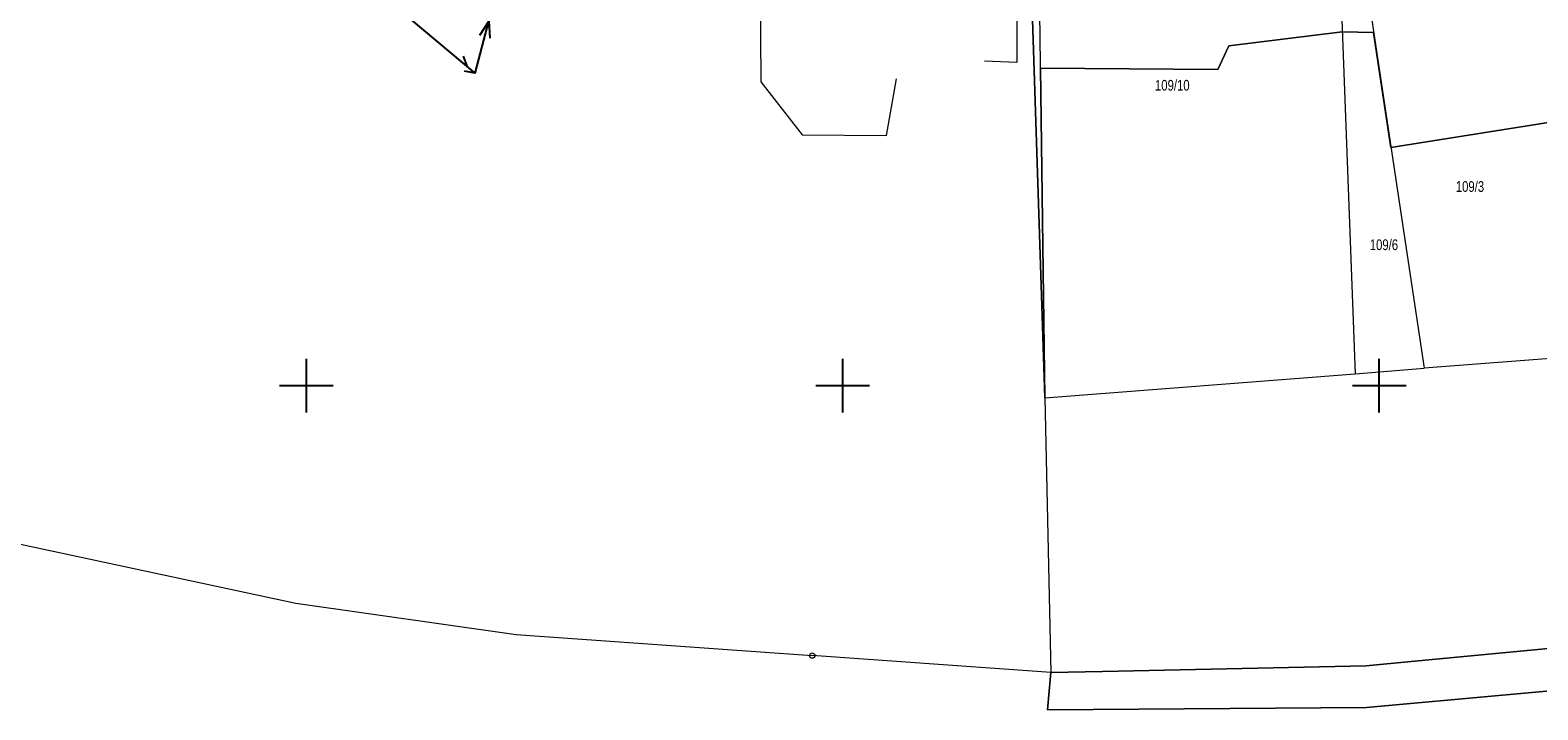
# Model space of a CAD drawing. Header units: metres. Extents: x 7423100 to 7431699, y 5527887 to 5533362.
# Tile 43 of 114: x 7428074 to 7428215, y 5529770 to 5529833. Entities that reach past the tile are written whole.
import ezdxf

# ---------------------------------------------------------------- set-up
doc = ezdxf.new("R2010")
doc.units = ezdxf.units.M
doc.header["$MEASUREMENT"] = 0
for name, pattern in [('219-500', [0]), ('suep_nn_500', [0]), ('sutp_500', [0])]:
    doc.linetypes.add(name, pattern=pattern)
doc.layers.get('0').update_dxf_attribs({"color": 2, "linetype": 'CONTINUOUS', "lineweight": 5})
for name, color, linetype in [('202-punkt graniczny', 7, 'CONTINUOUS'), ('203-punkt graniczny', 7, 'CONTINUOUS'), ('211-numer działki ewidencyjnej', 7, 'CONTINUOUS'), ('217-kontur klasyfikacyjny', 7, 'CONTINUOUS'), ('218-kontur użytku gruntowego', 7, 'CONTINUOUS'), ('219-działka ewidencyjna', 7, 'CONTINUOUS'), ('przewód elektroenergetyczny niskiego napięcia', 7, 'CONTINUOUS'), ('przewód gazowy', 7, 'CONTINUOUS'), ('przewód telekomunikacyjny napowietrzny', 7, 'CONTINUOUS'), ('przewód wodociągowy', 7, 'CONTINUOUS'), ('Wstawianie ramki sekcyjnej z opisem', 7, 'CONTINUOUS')]:
    doc.layers.add(name, color=color, linetype=linetype)
doc.styles.get("Standard").update_dxf_attribs({"font": 'Working1250.shx', "width": 0.75})

# ---------------------------------------------------------------- blocks, each defined once
blk = doc.blocks.new('202')
at = {"color": 0, "linetype": 'Continuous', "lineweight": 0}
blk.add_circle((0, 0), 0.25, dxfattribs=at)
blk = doc.blocks.new('203')
at = {"linetype": 'Continuous', "lineweight": 0}
h = blk.add_hatch(color=0, dxfattribs=at)
edge = h.paths.add_edge_path()
edge.add_arc((0, 0), 0.045, 0, 360)
blk = doc.blocks.new('SUTP')
at = {"color": 0, "linetype": 'Continuous'}
for p, q in [((0, 0), (0.866, 0.5)), ((0, 0), (9.232, 0)), ((1.866, -0.5), (1, 0)), ((7.366, -0.5), (8.232, 0)), ((9.232, 0), (8.366, 0.5))]:
    blk.add_line(p, q, dxfattribs=at)
blk = doc.blocks.new('SUEP1')
at = {"color": 0, "linetype": 'Continuous'}
for p, q in [((0, 0), (5, 0)), ((5, 0), (3.5, 0.5)), ((5, 0), (3.5, -0.5)), ((5, 0), (15, 0)), ((15, 0), (13.5, 0.5)), ((15, 0), (13.5, -0.5))]:
    blk.add_line(p, q, dxfattribs=at)
blk = doc.blocks.new('RAMKA500K')
at = {"color": 0}
for p, q in [((100, 47.5), (100, 52.5)), ((150, 47.5), (150, 52.5)), ((200, 47.5), (200, 52.5)), ((97.5, 50), (102.5, 50)), ((147.5, 50), (152.5, 50)), ((197.5, 50), (202.5, 50))]:
    blk.add_line(p, q, dxfattribs=at)

msp = doc.modelspace()

# ---------------------------------------------------------------- linework, layer by layer
at = {"layer": '217-kontur klasyfikacyjny', "color": 92, "linetype": 'Continuous', "lineweight": 18, "flags": 128}
for points in [[(7428168.84, 5529798.87), (7428166.74, 5529862.75)], [(7428196.56, 5529832.98), (7428185.98, 5529831.67)], [(7428199.48, 5529832.93), (7428196.56, 5529832.98)], [(7428201.09, 5529822.19), (7428199.48, 5529832.93)], [(7428185.98, 5529831.67), (7428184.96, 5529829.48)], [(7428184.96, 5529829.48), (7428168.43, 5529829.59)], [(7428168.43, 5529829.59), (7428168.84, 5529798.87)], [(7428223.38, 5529825.74), (7428201.09, 5529822.19)], [(7428229.55, 5529776.8), (7428202.32, 5529774.2)], [(7428202.32, 5529774.2), (7428229.55, 5529776.8)], [(7428169.38, 5529773.24), (7428169.08, 5529769.77)], [(7428169.08, 5529769.77), (7428169.38, 5529773.24)], [(7428174.2, 5529773.34), (7428169.38, 5529773.24)], [(7428169.38, 5529773.24), (7428174.2, 5529773.34)], [(7428198.79, 5529773.86), (7428174.2, 5529773.34)], [(7428174.2, 5529773.34), (7428198.79, 5529773.86)], [(7428202.32, 5529774.2), (7428198.79, 5529773.86)], [(7428198.79, 5529773.86), (7428202.32, 5529774.2)], [(7428198.81, 5529770), (7428237.88, 5529773.54)], [(7428237.88, 5529773.54), (7428198.81, 5529770)], [(7428169.08, 5529769.77), (7428198.81, 5529770)], [(7428198.81, 5529770), (7428169.08, 5529769.77)]]:
    msp.add_lwpolyline(points, dxfattribs=at)
at = {"layer": '218-kontur użytku gruntowego', "color": 3, "linetype": 'Continuous', "lineweight": 18, "flags": 128}
for points in [[(7428166.74, 5529862.75), (7428168.84, 5529798.87)], [(7428168.84, 5529798.87), (7428166.74, 5529862.75)], [(7428185.98, 5529831.67), (7428196.56, 5529832.98)], [(7428196.56, 5529832.98), (7428185.98, 5529831.67)], [(7428196.56, 5529832.98), (7428199.48, 5529832.93)], [(7428199.48, 5529832.93), (7428196.56, 5529832.98)], [(7428199.48, 5529832.93), (7428201.09, 5529822.19)], [(7428201.09, 5529822.19), (7428199.48, 5529832.93)], [(7428184.96, 5529829.48), (7428185.98, 5529831.67)], [(7428185.98, 5529831.67), (7428184.96, 5529829.48)], [(7428168.84, 5529798.87), (7428168.43, 5529829.59)], [(7428168.43, 5529829.59), (7428184.96, 5529829.48)], [(7428184.96, 5529829.48), (7428168.43, 5529829.59)], [(7428168.43, 5529829.59), (7428168.84, 5529798.87)], [(7428201.09, 5529822.19), (7428223.38, 5529825.74)], [(7428223.38, 5529825.74), (7428201.09, 5529822.19)], [(7428202.32, 5529774.2), (7428229.55, 5529776.8)], [(7428229.55, 5529776.8), (7428202.32, 5529774.2)], [(7428169.08, 5529769.77), (7428169.38, 5529773.24)], [(7428169.38, 5529773.24), (7428169.08, 5529769.77)], [(7428169.38, 5529773.24), (7428174.2, 5529773.34)], [(7428174.2, 5529773.34), (7428169.38, 5529773.24)], [(7428174.2, 5529773.34), (7428198.79, 5529773.86)], [(7428198.79, 5529773.86), (7428174.2, 5529773.34)], [(7428198.79, 5529773.86), (7428202.32, 5529774.2)], [(7428202.32, 5529774.2), (7428198.79, 5529773.86)], [(7428237.88, 5529773.54), (7428198.81, 5529770)], [(7428198.81, 5529770), (7428237.88, 5529773.54)], [(7428198.81, 5529770), (7428169.08, 5529769.77)], [(7428169.08, 5529769.77), (7428198.81, 5529770)]]:
    msp.add_lwpolyline(points, dxfattribs=at)
at = {"layer": '219-działka ewidencyjna', "color": 7, "linetype": '219-500', "lineweight": 18, "flags": 128}
for points in [[(7428166.74, 5529862.75), (7428168.84, 5529798.87)], [(7428195.59, 5529858.91), (7428204.18, 5529801.61)], [(7428195.59, 5529858.91), (7428197.76, 5529801.11)], [(7428168.84, 5529798.87), (7428168.36, 5529834.79)], [(7428226.97, 5529803.38), (7428204.18, 5529801.61)], [(7428197.76, 5529801.11), (7428204.18, 5529801.61)], [(7428168.84, 5529798.87), (7428197.76, 5529801.11)], [(7428168.84, 5529798.87), (7428169.38, 5529773.24)], [(7428022.85, 5529796.04), (7428099.01, 5529779.72)], [(7428099.01, 5529779.72), (7428119.56, 5529776.81)], [(7428119.56, 5529776.81), (7428147.15, 5529774.83)], [(7428169.38, 5529773.24), (7428147.15, 5529774.83)]]:
    msp.add_lwpolyline(points, dxfattribs=at)
at = {"layer": 'przewód elektroenergetyczny niskiego napięcia', "color": 1, "linetype": 'suep_nn_500', "lineweight": 18, "flags": 128}
msp.add_lwpolyline([(7428115.72, 5529829.14), (7428128.6, 5529877.22)], dxfattribs=at)
at = {"layer": 'przewód gazowy', "color": 52, "linetype": 'Continuous', "lineweight": 18, "flags": 128}
msp.add_lwpolyline([(7428167.54, 5529861.15), (7428165.55, 5529856.25), (7428165.88, 5529850.65), (7428166.21, 5529837.16), (7428166.22, 5529830.13), (7428163.2, 5529830.24)], dxfattribs=at)
at = {"layer": 'przewód telekomunikacyjny napowietrzny', "color": 30, "linetype": 'sutp_500', "lineweight": 18, "flags": 128}
for points in [[(7428103.24, 5529839.61), (7428115.72, 5529829.14)], [(7428115.72, 5529829.14), (7428103.24, 5529839.61)]]:
    msp.add_lwpolyline(points, dxfattribs=at)
at = {"layer": 'przewód wodociągowy', "color": 5, "linetype": 'Continuous', "lineweight": 18, "flags": 128}
msp.add_lwpolyline([(7428145.39, 5529864.62), (7428143.93, 5529852.71), (7428142.31, 5529836.87), (7428142.37, 5529828.33), (7428146.2, 5529823.37), (7428154.09, 5529823.33), (7428155.02, 5529828.59)], dxfattribs=at)

# ---------------------------------------------------------------- block references
at = {"layer": '202-punkt graniczny', "color": 7, "linetype": 'Continuous', "lineweight": 18}
msp.add_blockref('202', (7428147.15, 5529774.83), dxfattribs=at)
at = {"layer": '203-punkt graniczny', "color": 7, "linetype": 'Continuous', "lineweight": 18}
for p in [(7428204.18, 5529801.61), (7428197.76, 5529801.11), (7428168.84, 5529798.87), (7428099.01, 5529779.72), (7428119.56, 5529776.81), (7428169.38, 5529773.24)]:
    msp.add_blockref('203', p, dxfattribs=at)
at = {"layer": 'przewód elektroenergetyczny niskiego napięcia', "color": 1, "linetype": 'Continuous', "lineweight": 18, "rotation": 75.003}
msp.add_blockref('SUEP1', (7428115.72, 5529829.14), dxfattribs=at)
at = {"layer": 'przewód telekomunikacyjny napowietrzny', "color": 30, "linetype": 'Continuous', "lineweight": 18, "rotation": 140.005}
msp.add_blockref('SUTP', (7428115.72, 5529829.14), dxfattribs=at)
at = {"layer": 'Wstawianie ramki sekcyjnej z opisem', "color": 7, "linetype": 'Continuous', "lineweight": 13}
msp.add_blockref('RAMKA500K', (7428000, 5529750), dxfattribs=at)

# ---------------------------------------------------------------- texts
at = {"layer": '211-numer działki ewidencyjnej', "color": 7, "linetype": 'Continuous', "lineweight": 18, "width": 0.79}
for s, p in [('109/10', (7428179.1, 5529827.5)), ('109/3', (7428207.14, 5529818.06)), ('109/6', (7428199.12, 5529812.63))]:
    msp.add_text(s, height=1, dxfattribs=at).set_placement(p)

doc.saveas('drawing.dxf')
